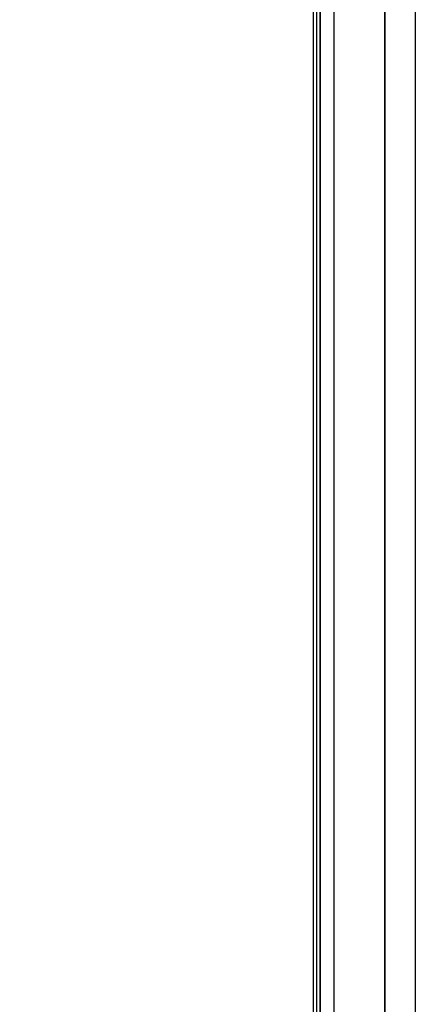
# Model space of a CAD drawing. Header units: millimetres. Extents: x -1030 to 192, y -442 to 180.
# Tile 120 of 256: x -941.46 to -936.25, y 41.5 to 54.46. Entities that reach past the tile are written whole.
import ezdxf

# ---------------------------------------------------------------- set-up
doc = ezdxf.new("R2010")
doc.units = ezdxf.units.MM
doc.header["$MEASUREMENT"] = 0
doc.layers.add('OVIDIO 120x60x72h', color=7, linetype='Continuous')

msp = doc.modelspace()

# ---------------------------------------------------------------- linework, layer by layer
at = {"layer": 'OVIDIO 120x60x72h', "extrusion": (-0.045678, 0.114881, 0.992329)}
for points in [[(868.351, -381.049), (868.351, -272.133)], [(867.207, -271.481), (867.207, -378.336)], [(867.207, -378.336), (867.207, -271.481)], [(866.75, -271.481), (866.75, -378.336)], [(866.75, -378.336), (866.75, -271.481)]]:
    msp.add_lwpolyline(points, dxfattribs=at)
at = {"layer": 'OVIDIO 120x60x72h', "extrusion": (1, 0, 0)}
for points in [[(15.573, 717.814), (78.822, 717.814)], [(78.822, 717.814), (15.573, 717.814)]]:
    msp.add_lwpolyline(points, dxfattribs=at)
at = {"layer": 'OVIDIO 120x60x72h'}
for points in [[(-937.322, 78.822), (-937.322, 15.573)], [(-936.652, 78.822), (-936.652, 15.573)], [(-936.652, 15.573), (-936.652, 78.822)], [(-937.591, 29.322), (-937.591, 64.323)], [(-937.546, 29.322), (-937.546, 64.323)], [(-937.501, 64.323), (-937.501, 29.322)], [(-937.501, 29.322), (-937.501, 64.323)], [(-936.249, 64.323), (-936.249, 29.322)]]:
    msp.add_lwpolyline(points, dxfattribs=at)
at = {"layer": 'OVIDIO 120x60x72h', "extrusion": (1, -2.56846e-05, -8.30777e-08)}
for points in [[(62.302, 716.388), (31.302, 716.288)], [(31.302, 716.288), (62.302, 716.388)], [(31.305, 715.579), (62.304, 715.679)], [(31.307, 714.87), (62.307, 714.97)], [(62.307, 714.97), (31.307, 714.87)]]:
    msp.add_lwpolyline(points, dxfattribs=at)
at = {"layer": 'OVIDIO 120x60x72h', "extrusion": (0, 1, 0)}
for points in [[(936.652, 717.144), (937.993, 717.814)], [(937.591, 714.818), (937.501, 714.773)], [(937.501, 714.773), (937.414, 714.731), (937.326, 714.691), (937.237, 714.653), (937.146, 714.617), (937.054, 714.583), (936.961, 714.551), (936.867, 714.521), (936.773, 714.494), (936.677, 714.469), (936.581, 714.446), (936.483, 714.426), (936.386, 714.408), (936.288, 714.393), (936.189, 714.38), (936.09, 714.369), (935.991, 714.361), (935.892, 714.355), (935.792, 714.352), (935.693, 714.351), (935.594, 714.353), (935.495, 714.357), (935.397, 714.364), (935.298, 714.373), (935.201, 714.384), (935.104, 714.398), (935.007, 714.414), (934.912, 714.432), (934.817, 714.453), (934.723, 714.475), (934.63, 714.5), (934.538, 714.527), (934.447, 714.556), (934.357, 714.588), (934.268, 714.621), (934.178, 714.657), (934.09, 714.695), (934.001, 714.735), (933.914, 714.778), (933.827, 714.823), (933.741, 714.87), (933.656, 714.92), (933.572, 714.972), (933.49, 715.025), (933.408, 715.081), (933.328, 715.139), (933.249, 715.2), (933.171, 715.262), (933.095, 715.326), (933.021, 715.392), (932.948, 715.46), (932.877, 715.529), (932.808, 715.601), (932.741, 715.674), (932.675, 715.748), (932.612, 715.824), (932.55, 715.902), (932.491, 715.98), (932.433, 716.06), (932.378, 716.142), (932.325, 716.224), (932.274, 716.307), (932.225, 716.391), (932.179, 716.476), (932.135, 716.562)]]:
    msp.add_lwpolyline(points, dxfattribs=at)
at = {"layer": 'OVIDIO 120x60x72h', "extrusion": (-0.000995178, 0.999995, 0.002882)}
msp.add_lwpolyline([(940.024, 714.78), (940.514, 716.197)], dxfattribs=at)

doc.saveas('drawing.dxf')
